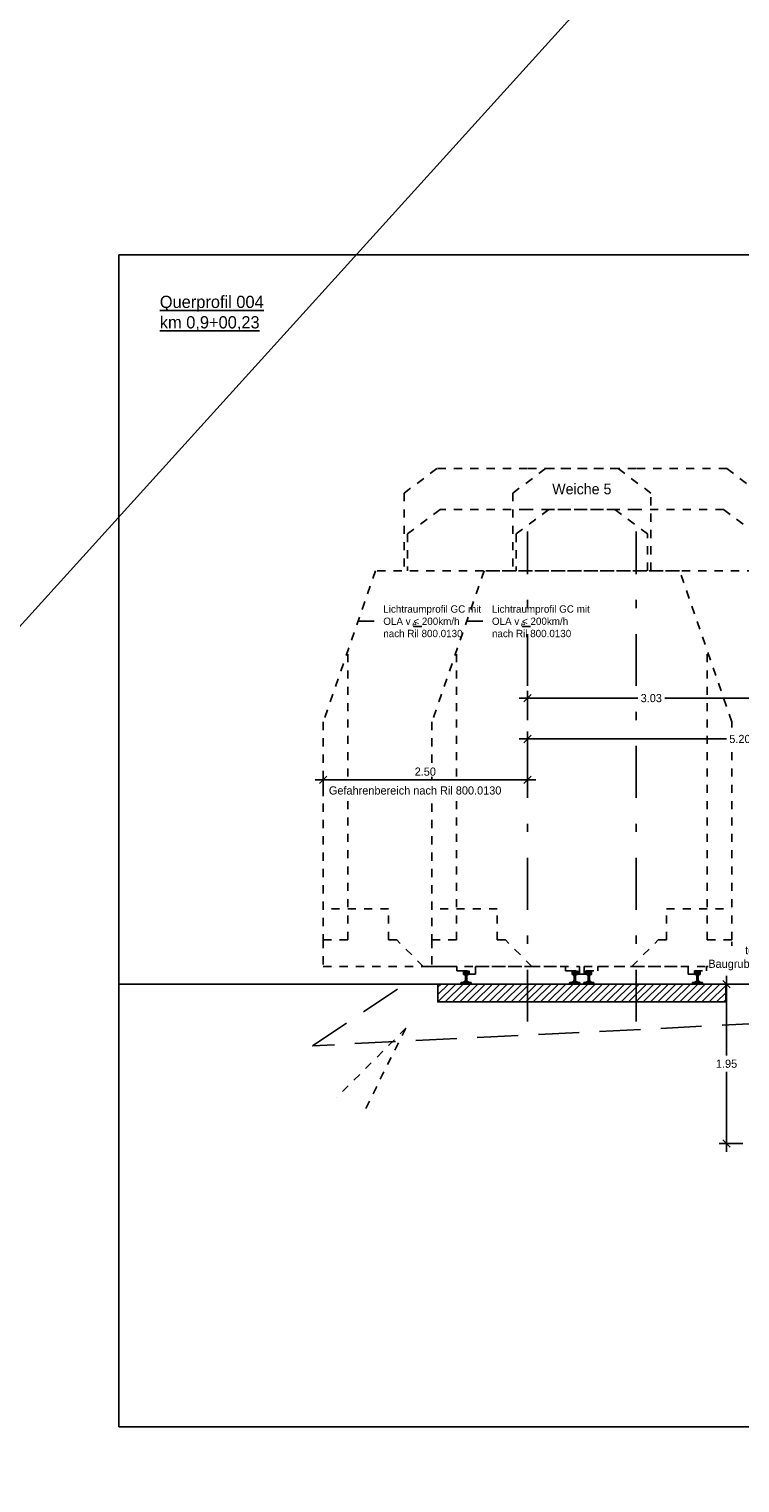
# Model space of a CAD drawing. Header units: metres. Extents: x -8 to 484, y -254 to 116.
# Tile 112 of 172: x 413 to 422, y 12 to 30. Entities that reach past the tile are written whole.
import ezdxf

# ---------------------------------------------------------------- set-up
doc = ezdxf.new("R2010")
doc.units = ezdxf.units.M
doc.linetypes.add('STRICHLINIE', pattern=[0.75, 0.5, -0.25])
doc.linetypes.add('STRICHPUNKT', pattern=[25.4, 12.7, -6.35, 0, -6.35])
doc.layers.add('GTU_A_Ansichtsfenster', color=6, linetype='Continuous', plot=False)
doc.layers.add('GTU_A_Hilfslayer', color=3, linetype='Continuous', plot=False)
for name, color, linetype in [('GTU_A_Druckbereich', 7, 'STRICHPUNKT'), ('GTU_A_Gleisachse', 7, 'STRICHPUNKT'), ('GTU_A_Lichtraumprofil', 252, 'Continuous'), ('GTU_A_Texte', 7, 'Continuous'), ('GTU_B', 253, 'Continuous'), ('GTU_P_Baugrube_Bemaßung', 11, 'Continuous'), ('GTU_P_Baugrube_Beschriftung', 11, 'Continuous'), ('GTU_P_Bemaßung', 1, 'Continuous'), ('GTU_P_Dritter', 191, 'Continuous'), ('GTU_P_Dritter_Bemaßung', 191, 'Continuous')]:
    doc.layers.add(name, color=color, linetype=linetype)
doc.styles.add('PROVI', font='PROVI.SHX')
doc.dimstyles.new('1zu50', dxfattribs={"dimscale": 0.5, "dimtxt": 0.2, "dimasz": 0.18, "dimexe": 0.18, "dimexo": 0.02, "dimgap": 0.09, "dimtad": 0, "dimtih": 1, "dimtoh": 1, "dimzin": 4, "dimdsep": 46, "dimtxsty": 'PROVI', "dimblk1": 'OBLIQUE', "dimblk2": 'OBLIQUE', "dimsah": 1, "dimcen": 0.3, "dimdle": 0.2, "dimclrd": 256, "dimclre": 256, "dimclrt": 256, "dimadec": 0, "dimazin": 0, "dimtfac": 1, "dimtdec": 4, "dimtofl": 0, "dimtmove": 2, "dimatfit": 3, "dimldrblk": 'NONE', "dimfxl": 0.4, "dimfxlon": 1, "dimtfill": 1, "dimtfillclr": 256, "dimtolj": 1, "dimtzin": 0, "dimlwd": -1, "dimlwe": -1, "dimarcsym": 0})

# ---------------------------------------------------------------- blocks, each defined once
blk = doc.blocks.new('Lira_250m GC mit_Ola')
at = {"layer": 'GTU_A_Lichtraumprofil', "linetype": 'ByBlock', "lineweight": -3, "ltscale": 5}
blk.add_line((-1.125, 4.281), (-1.325, 4.281), dxfattribs=at)
at = {"layer": 'GTU_A_Lichtraumprofil', "linetype": 'STRICHLINIE', "ltscale": 0.2}
for points in [[(2.26, 4.9), (2.26, 5.85), (1.86, 6.15), (0.75, 6.15), (-0.36, 6.15), (-0.76, 5.85), (-0.76, 4.9)], [(2.22, 4.9), (2.22, 5.35), (1.82, 5.65), (0.75, 5.65), (-0.32, 5.65), (-0.72, 5.35), (-0.72, 4.9)], [(0.75, 0.055), (1.387, 0.055), (1.387, -0.038), (1.462, -0.038), (1.462, 0), (1.612, 0), (1.612, 0.055), (2.025, 0.055), (3.25, 0.055), (3.25, 0.38), (3.25, 3.05), (2.61, 4.9), (-1.11, 4.9), (-1.75, 3.05), (-1.75, 0.38), (-1.75, 0.055), (-0.525, 0.055), (-0.113, 0.055), (-0.113, 0), (0.037, 0), (0.037, -0.038), (0.112, -0.038), (0.112, 0.055), (0.75, 0.055)], [(-1.75, 0.38), (-1.45, 0.38), (-1.45, 3.917)], [(3.25, 0.38), (2.95, 0.38), (2.95, 3.917)], [(-0.525, 0.055), (-0.85, 0.38), (-0.95, 0.38), (-0.95, 0.76), (-1.75, 0.76)], [(2.025, 0.055), (2.35, 0.38), (2.45, 0.38), (2.45, 0.76), (3.25, 0.76)]]:
    blk.add_lwpolyline(points, dxfattribs=at)
at = {"layer": 'GTU_A_Lichtraumprofil', "insert": (-1.015, 4.281), "char_height": 0.09, "width": 1.37529, "attachment_point": 4, "style": 'PROVI', "bg_fill": 3, "box_fill_scale": 1, "bg_fill_color": 256, "bg_fill_true_color": 13158600, "bg_fill_transparency": 0}
blk.add_mtext('Lichtraumprofil GC mit OLA v {\\L<} 200km/h\\Pnach Ril 800.0130', dxfattribs=at)
at = {"layer": 'GTU_A_Lichtraumprofil', "insert": (-0.66, 4.246), "char_height": 0.07, "width": 0.01827, "attachment_point": 4, "style": 'PROVI'}
blk.add_mtext('e', dxfattribs=at)
blk = doc.blocks.new('S54')
at = {"color": 0}
for p, q in [((-0.063, 0.001), (-0.051, 0.013)), ((-0.063, 0.01), (-0.062, 0.011)), ((-0.063, 0), (-0.063, 0.01)), ((-0.063, 0), (0.062, 0)), ((-0.062, 0.011), (-0.061, 0.012)), ((-0.061, 0.012), (-0.06, 0.012)), ((-0.06, 0.012), (-0.045, 0.013)), ((-0.055, 0), (-0.04, 0.015)), ((-0.046, 0), (-0.026, 0.02)), ((-0.045, 0.013), (-0.042, 0.014)), ((-0.042, 0.014), (-0.016, 0.024)), ((-0.037, 0), (0.009, 0.046)), ((-0.034, 0.119), (0.002, 0.154)), ((-0.034, 0.128), (-0.007, 0.154)), ((-0.034, 0.14), (-0.032, 0.145)), ((-0.034, 0.116), (-0.034, 0.14)), ((-0.033, 0.112), (-0.034, 0.116)), ((-0.034, 0.136), (-0.016, 0.153)), ((-0.033, 0.111), (-0.033, 0.112)), ((-0.031, 0.111), (-0.033, 0.111)), ((-0.032, 0.111), (0.011, 0.154)), ((-0.032, 0.145), (-0.031, 0.147)), ((-0.031, 0.147), (-0.03, 0.149)), ((-0.015, 0.105), (-0.031, 0.111)), ((-0.03, 0.149), (-0.028, 0.151)), ((-0.028, 0.151), (-0.025, 0.152)), ((-0.028, 0), (0.01, 0.038)), ((-0.026, 0.109), (0.019, 0.153)), ((-0.025, 0.152), (-0.024, 0.152)), ((-0.024, 0.152), (-0.021, 0.153)), ((-0.021, 0.153), (-0.017, 0.153)), ((-0.019, 0.106), (0.026, 0.151)), ((-0.019, 0), (0.011, 0.031)), ((-0.017, 0.153), (-0.014, 0.154)), ((-0.016, 0.024), (-0.014, 0.025)), ((-0.014, 0.104), (-0.015, 0.105)), ((-0.014, 0.154), (-0.01, 0.154)), ((-0.013, 0.103), (-0.014, 0.104)), ((-0.014, 0.025), (-0.012, 0.026)), ((-0.013, 0.103), (0.031, 0.148)), ((-0.012, 0.102), (-0.013, 0.103)), ((-0.011, 0.1), (-0.012, 0.102)), ((-0.012, 0.027), (-0.011, 0.031)), ((-0.012, 0.026), (-0.012, 0.027)), ((-0.011, 0.097), (0.033, 0.141)), ((-0.01, 0.097), (-0.011, 0.1)), ((-0.011, 0.031), (-0.01, 0.038)), ((-0.011, 0), (0.014, 0.025)), ((-0.01, 0.154), (-0.006, 0.154)), ((-0.01, 0.095), (-0.01, 0.097)), ((-0.009, 0.091), (-0.01, 0.095)), ((-0.01, 0.036), (0.008, 0.054)), ((-0.01, 0.038), (-0.009, 0.046)), ((-0.009, 0.09), (0.033, 0.133)), ((-0.009, 0.085), (-0.009, 0.091)), ((-0.008, 0.079), (-0.009, 0.085)), ((-0.009, 0.046), (0.008, 0.063)), ((-0.009, 0.046), (-0.008, 0.053)), ((-0.008, 0.082), (0.033, 0.124)), ((-0.008, 0.073), (0.009, 0.091)), ((-0.008, 0.065), (0.008, 0.081)), ((-0.008, 0.079), (-0.008, 0.053)), ((-0.008, 0.056), (0.008, 0.072)), ((-0.006, 0.154), (-0.003, 0.154)), ((-0.003, 0.154), (0, 0.154)), ((-0.002, 0), (0.02, 0.022)), ((0.003, 0.154), (0, 0.154)), ((0.006, 0.154), (0.003, 0.154)), ((0.01, 0.154), (0.006, 0.154)), ((0.007, 0), (0.027, 0.02)), ((0.008, 0.079), (0.009, 0.085)), ((0.008, 0.079), (0.008, 0.053)), ((0.009, 0.046), (0.008, 0.053)), ((0.009, 0.091), (0.01, 0.095)), ((0.009, 0.085), (0.009, 0.091)), ((0.01, 0.038), (0.009, 0.046)), ((0.014, 0.154), (0.01, 0.154)), ((0.01, 0.097), (0.011, 0.1)), ((0.01, 0.095), (0.01, 0.097)), ((0.011, 0.031), (0.01, 0.038)), ((0.011, 0.1), (0.012, 0.102)), ((0.012, 0.027), (0.011, 0.031)), ((0.012, 0.102), (0.013, 0.103)), ((0.012, 0.026), (0.012, 0.027)), ((0.014, 0.025), (0.012, 0.026)), ((0.013, 0.103), (0.014, 0.104)), ((0.017, 0.153), (0.014, 0.154)), ((0.014, 0.104), (0.015, 0.105)), ((0.016, 0.024), (0.014, 0.025)), ((0.015, 0.105), (0.031, 0.111)), ((0.042, 0.014), (0.016, 0.024)), ((0.016, 0), (0.033, 0.017)), ((0.021, 0.153), (0.017, 0.153)), ((0.024, 0.152), (0.021, 0.153)), ((0.025, 0.152), (0.024, 0.152)), ((0.028, 0.151), (0.025, 0.152)), ((0.025, 0), (0.04, 0.015)), ((0.03, 0.149), (0.028, 0.151)), ((0.028, 0.109), (0.033, 0.115)), ((0.031, 0.147), (0.03, 0.149)), ((0.032, 0.145), (0.031, 0.147)), ((0.031, 0.111), (0.033, 0.111)), ((0.033, 0.14), (0.032, 0.145)), ((0.033, 0.116), (0.033, 0.14)), ((0.033, 0.112), (0.033, 0.116)), ((0.033, 0.111), (0.033, 0.112)), ((0.034, 0), (0.046, 0.013)), ((0.045, 0.013), (0.042, 0.014)), ((0.042, 0), (0.054, 0.012)), ((0.06, 0.012), (0.045, 0.013)), ((0.061, 0.012), (0.06, 0.012)), ((0.06, 0), (0.062, 0.003)), ((0.062, 0.011), (0.061, 0.012)), ((0.062, 0.01), (0.062, 0.011)), ((0.062, 0.011), (0.062, 0.011)), ((0.062, 0), (0.062, 0.01))]:
    blk.add_line(p, q, dxfattribs=at)
blk = doc.blocks.new('_OBLIQUE')
at = {"color": 0, "linetype": 'ByBlock'}
blk.add_line((-0.5, -0.5), (0.5, 0.5), dxfattribs=at)
blk = doc.blocks.new('*D251')
at = {"layer": 'Defpoints', "color": 0, "linetype": 'Continuous'}
for p in [(416.593, 20.558), (416.593, 18.273), (419.093, 18.273)]:
    blk.add_point(p, dxfattribs=at)
at = {"layer": 'GTU_P_Dritter_Bemaßung'}
for p, q in [((416.593, 20.358), (416.593, 20.648)), ((419.093, 20.358), (419.093, 20.648)), ((419.193, 20.558), (416.493, 20.558))]:
    blk.add_line(p, q, dxfattribs=at)
at = {"layer": 'GTU_P_Dritter_Bemaßung', "linetype": 'Continuous', "xscale": 0.09, "yscale": 0.09, "zscale": 0.09, "rotation": 180}
blk.add_blockref('_OBLIQUE', (416.593, 20.558), dxfattribs=at)
at = {"layer": 'GTU_P_Dritter_Bemaßung', "linetype": 'Continuous', "xscale": 0.09, "yscale": 0.09, "zscale": 0.09}
blk.add_blockref('_OBLIQUE', (419.093, 20.558), dxfattribs=at)
at = {"layer": 'GTU_P_Dritter_Bemaßung', "linetype": 'Continuous', "insert": (417.842, 20.658), "char_height": 0.1, "attachment_point": 5, "style": 'PROVI', "bg_fill": 3, "box_fill_scale": 1.1, "bg_fill_color": 256, "bg_fill_true_color": 13158600, "bg_fill_transparency": 0}
blk.add_mtext('\\A1;2.50', dxfattribs=at)
blk = doc.blocks.new('_None')
blk = doc.blocks.new('*D252')
at = {"layer": 'Defpoints', "color": 0, "linetype": 'Continuous'}
for p in [(424.293, 21.058), (419.093, 18.058), (424.293, 18.016)]:
    blk.add_point(p, dxfattribs=at)
at = {"layer": 'GTU_P_Dritter_Bemaßung', "linetype": 'Continuous'}
for p, q in [((418.993, 21.058), (421.53, 21.058)), ((419.093, 20.858), (419.093, 21.148)), ((424.393, 21.058), (421.856, 21.058)), ((424.293, 20.858), (424.293, 21.148))]:
    blk.add_line(p, q, dxfattribs=at)
at = {"layer": 'GTU_P_Dritter_Bemaßung', "linetype": 'Continuous', "xscale": 0.09, "yscale": 0.09, "zscale": 0.09, "rotation": 180}
blk.add_blockref('_OBLIQUE', (419.093, 21.058), dxfattribs=at)
at = {"layer": 'GTU_P_Dritter_Bemaßung', "linetype": 'Continuous', "xscale": 0.09, "yscale": 0.09, "zscale": 0.09}
blk.add_blockref('_OBLIQUE', (424.293, 21.058), dxfattribs=at)
at = {"layer": 'GTU_P_Dritter_Bemaßung', "linetype": 'Continuous', "insert": (421.693, 21.058), "char_height": 0.1, "attachment_point": 5, "style": 'PROVI', "bg_fill": 3, "box_fill_scale": 1.1, "bg_fill_color": 256, "bg_fill_true_color": 13158600, "bg_fill_transparency": 0}
blk.add_mtext('\\A1;5.20', dxfattribs=at)
blk = doc.blocks.new('*D353')
at = {"layer": 'Defpoints', "color": 0, "linetype": 'Continuous'}
for p in [(422.123, 21.558), (419.093, 18.058), (422.123, 18.058)]:
    blk.add_point(p, dxfattribs=at)
at = {"layer": 'GTU_P_Bemaßung', "linetype": 'Continuous'}
for p, q in [((418.993, 21.558), (420.443, 21.558)), ((419.093, 21.358), (419.093, 21.648)), ((422.223, 21.558), (420.773, 21.558)), ((422.123, 21.358), (422.123, 21.648))]:
    blk.add_line(p, q, dxfattribs=at)
at = {"layer": 'GTU_P_Bemaßung', "linetype": 'Continuous', "xscale": 0.09, "yscale": 0.09, "zscale": 0.09, "rotation": 180}
blk.add_blockref('_OBLIQUE', (419.093, 21.558), dxfattribs=at)
at = {"layer": 'GTU_P_Bemaßung', "linetype": 'Continuous', "xscale": 0.09, "yscale": 0.09, "zscale": 0.09}
blk.add_blockref('_OBLIQUE', (422.123, 21.558), dxfattribs=at)
at = {"layer": 'GTU_P_Bemaßung', "linetype": 'Continuous', "insert": (420.608, 21.558), "char_height": 0.1, "attachment_point": 5, "style": 'PROVI', "bg_fill": 3, "box_fill_scale": 1.1, "bg_fill_color": 256, "bg_fill_true_color": 13158600, "bg_fill_transparency": 0}
blk.add_mtext('\\A1;3.03', dxfattribs=at)
blk = doc.blocks.new('*D406')
at = {"layer": 'Defpoints', "color": 0, "linetype": 'Continuous'}
for p in [(421.973, 18.058), (421.529, 16.105), (421.973, 16.105)]:
    blk.add_point(p, dxfattribs=at)
at = {"layer": 'GTU_P_Baugrube_Bemaßung', "linetype": 'Continuous'}
for p, q in [((421.529, 18.158), (421.529, 17.181)), ((421.729, 18.058), (421.439, 18.058)), ((421.529, 16.005), (421.529, 16.982)), ((421.729, 16.105), (421.439, 16.105))]:
    blk.add_line(p, q, dxfattribs=at)
at = {"layer": 'GTU_P_Baugrube_Bemaßung', "linetype": 'Continuous', "xscale": 0.09, "yscale": 0.09, "zscale": 0.09}
for p, rotation in [((421.529, 18.058), 90), ((421.529, 16.105), 270)]:
    blk.add_blockref('_OBLIQUE', p, dxfattribs=dict(at, rotation=rotation))
at = {"layer": 'GTU_P_Baugrube_Bemaßung', "linetype": 'Continuous', "insert": (421.529, 17.082), "char_height": 0.1, "attachment_point": 5, "style": 'PROVI', "bg_fill": 3, "box_fill_scale": 1.1, "bg_fill_color": 256, "bg_fill_true_color": 13158600, "bg_fill_transparency": 0}
blk.add_mtext('\\A1;1.95', dxfattribs=at)

msp = doc.modelspace()

# ---------------------------------------------------------------- hatches: boundary and pattern name
at = {"layer": 'GTU_P_Dritter'}
h = msp.add_hatch(dxfattribs=at)
h.set_pattern_fill('ANSI31', color=256, scale=0.02, style=0)
h.set_pattern_definition([(45, (404.132484, -45.415255), (-0.04490128, 0.04490128), [])])
h.paths.add_polyline_path([(421.521, 18.058), (417.995, 18.058), (417.995, 17.838), (421.521, 17.838)])

# ---------------------------------------------------------------- linework, layer by layer
at = {"layer": 'GTU_A_Druckbereich', "linetype": 'STRICHLINIE', "ltscale": 0.2}
for q in [(416.756, 16.669, 23875.401), (417.068, 16.445, 23875.401)]:
    msp.add_line((417.605, 17.518, 23875.401), q, dxfattribs=at)
at = {"layer": 'GTU_B', "linetype": 'Continuous'}
msp.add_line((417.595, 18.058, 23875.401), (414.093, 18.058, 23875.401), dxfattribs=at)
at = {"layer": 'GTU_P_Dritter', "linetype": 'STRICHLINIE', "elevation": 23875.401}
msp.add_lwpolyline([(421.973, 17.578), (416.461, 17.302), (417.595, 18.058), (421.921, 18.058), (421.921, 18.058), (421.973, 18.023)], dxfattribs=at)
at = {"layer": 'GTU_P_Dritter', "linetype": 'Continuous', "elevation": 23875.401, "flags": 128}
msp.add_lwpolyline([(417.995, 18.058), (421.521, 18.058), (421.521, 17.838), (417.995, 17.838)], close=True, dxfattribs=at)

# ---------------------------------------------------------------- block references
at = {"layer": 'GTU_A_Lichtraumprofil'}
msp.add_blockref('Lira_250m GC mit_Ola', (418.343, 18.218, 23875.401), dxfattribs=at)

# ---------------------------------------------------------------- next in the draw order: block references
msp.add_blockref('Lira_250m GC mit_Ola', (419.673, 18.218, 23875.401), dxfattribs=at)

# ---------------------------------------------------------------- next in the draw order: linework, layer by layer
at = {"layer": 'GTU_A_Ansichtsfenster', "linetype": 'Continuous', "elevation": 23875.401, "flags": 128}
msp.add_lwpolyline([(414.093, 12.635), (442.593, 12.635), (442.593, 26.985), (414.093, 26.985)], close=True, dxfattribs=at)
at = {"layer": 'GTU_A_Gleisachse', "color": 7, "ltscale": 0.05}
for p, q in [((419.093, 17.598, 23875.401), (419.093, 23.598, 23875.401)), ((420.423, 17.598, 23875.401), (420.423, 23.598, 23875.401))]:
    msp.add_line(p, q, dxfattribs=at)

# ---------------------------------------------------------------- next in the draw order: block references
at = {"layer": 'GTU_P_Dritter', "rotation": 359.9999999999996}
for p in [(418.342, 18.064, 23875.401), (419.672, 18.064, 23875.401), (419.844, 18.064, 23875.401), (421.174, 18.064, 23875.401)]:
    msp.add_blockref('S54', p, dxfattribs=at)

# ---------------------------------------------------------------- next in the draw order: texts
at = {"layer": 'GTU_A_Texte', "style": 'PROVI', "bg_fill": 3, "box_fill_scale": 1, "bg_fill_color": 1, "bg_fill_transparency": 0}
for s, insert, char_height, attachment_point in [('\\LQuerprofil 004\\Pkm 0,9+00,23', (414.593, 26.485, 23875.401), 0.15, 1), ('Weiche 5', (419.758, 24.118, 23875.401), 0.13, 5)]:
    msp.add_mtext(s, dxfattribs=dict(at, insert=insert, char_height=char_height, attachment_point=attachment_point))
at = {"layer": 'GTU_P_Dritter_Bemaßung', "insert": (416.662, 20.478, 23875.401), "char_height": 0.1, "attachment_point": 1, "line_spacing_factor": 0.9, "style": 'PROVI', "bg_fill": 3, "box_fill_scale": 1.5, "bg_fill_color": 1, "bg_fill_transparency": 0}
msp.add_mtext('Gefahrenbereich nach Ril 800.0130', dxfattribs=at)

# ---------------------------------------------------------------- next in the draw order: dimensions: what is measured, and where the dimension line sits
at = {"layer": 'GTU_P_Dritter_Bemaßung'}
dim = msp.add_linear_dim(base=(416.593, 20.558, 23875.401), p1=(419.093, 18.273, 23875.401), p2=(416.593, 18.273, 23875.401), dimstyle='1zu50', override={"dimclrd": 256, "dimclre": 256, "dimclrt": 256}, dxfattribs=at)
dim.commit()
dim.dimension.update_dxf_attribs({"geometry": '*D251', "text_midpoint": (417.842, 20.658, 23875.401), "dimtype": 160})

# ---------------------------------------------------------------- next in the draw order: dimensions: what is measured, and where the dimension line sits
at = {"layer": 'GTU_P_Dritter_Bemaßung', "linetype": 'Continuous'}
dim = msp.add_linear_dim(base=(424.293, 21.058, 23875.401), p1=(419.093, 18.058, 23875.401), p2=(424.293, 18.016, 23875.401), dimstyle='1zu50', dxfattribs=at)
dim.commit()
dim.dimension.update_dxf_attribs({"geometry": '*D252', "text_midpoint": (421.693, 21.058, 23875.401)})

# ---------------------------------------------------------------- next in the draw order: dimensions: what is measured, and where the dimension line sits
at = {"layer": 'GTU_P_Bemaßung', "linetype": 'Continuous'}
dim = msp.add_linear_dim(base=(422.123, 21.558, 23875.401), p1=(419.093, 18.058, 23875.401), p2=(422.123, 18.058, 23875.401), dimstyle='1zu50', dxfattribs=at)
dim.commit()
dim.dimension.update_dxf_attribs({"geometry": '*D353', "text_midpoint": (420.608, 21.558, 23875.401)})

# ---------------------------------------------------------------- next in the draw order: texts
at = {"layer": 'GTU_P_Baugrube_Beschriftung', "insert": (421.923, 18.226, 23875.401), "char_height": 0.1, "attachment_point": 8, "style": 'PROVI', "bg_fill": 3, "box_fill_scale": 1, "bg_fill_color": 256, "bg_fill_true_color": 13158600, "bg_fill_transparency": 0}
msp.add_mtext('temp.\\PBaugrubensicherung', dxfattribs=at)

# ---------------------------------------------------------------- next in the draw order: dimensions: what is measured, and where the dimension line sits
at = {"layer": 'GTU_P_Baugrube_Bemaßung', "linetype": 'Continuous'}
dim = msp.add_linear_dim(base=(421.529, 16.105, 23875.401), p1=(421.973, 18.058, 23875.401), p2=(421.973, 16.105, 23875.401), angle=90, dimstyle='1zu50', dxfattribs=at)
dim.commit()
dim.dimension.update_dxf_attribs({"geometry": '*D406', "text_midpoint": (421.529, 17.082, 23875.401)})

# ---------------------------------------------------------------- next in the draw order: linework, layer by layer
at = {"layer": 'GTU_A_Hilfslayer', "linetype": 'Continuous'}
msp.add_line((483.598, 100.547), (373.609, -20.934), dxfattribs=at)

doc.saveas('drawing.dxf')
